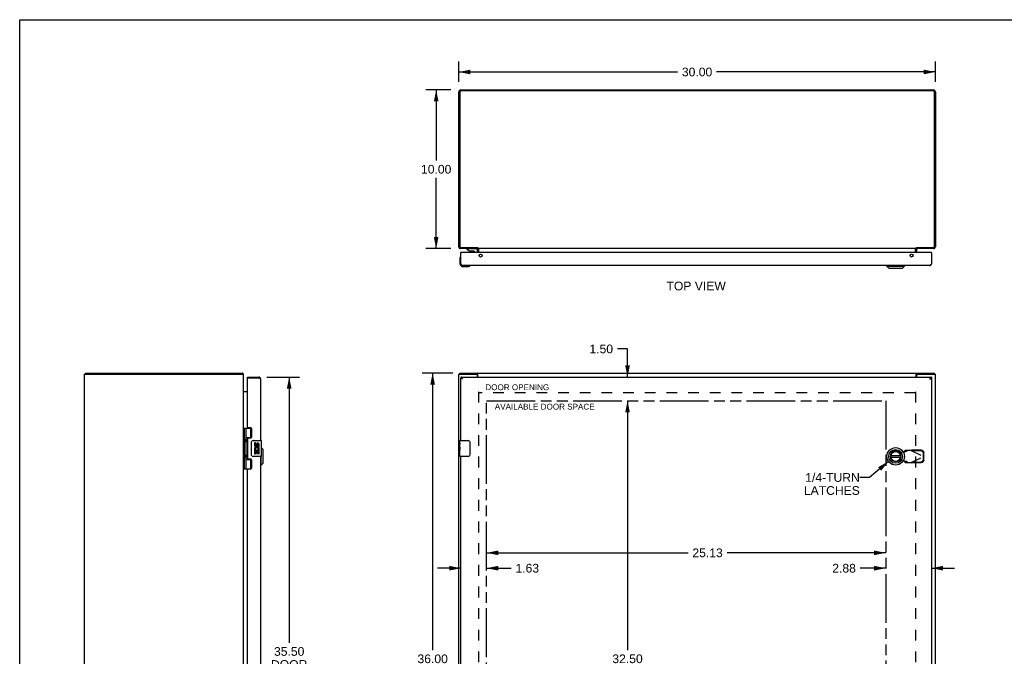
# Model space of a CAD drawing. Header units: inches. Extents: x 0 to 124, y 0 to 80.
# Tile 3 of 5: x 0 to 62, y 40 to 80. Entities that reach past the tile are written whole.
import ezdxf

# ---------------------------------------------------------------- set-up
doc = ezdxf.new("R2010")
doc.units = ezdxf.units.IN
doc.header["$LTSCALE"] = 6.817708
doc.header["$MEASUREMENT"] = 0
doc.linetypes.add('HIDDEN', pattern=[0.2, 0.1, -0.1])
doc.linetypes.add('PHANTOM', pattern=[0.8, 0.45, -0.05, 0.1, -0.05, 0.1, -0.05])
doc.layers.get('0').update_dxf_attribs({"linetype": 'CONTINUOUS'})
for name, color, linetype in [('02___PRT_ALL_AXES', 7, 'CONTINUOUS'), ('1-4_TURN_RH_OVER_24', 7, 'CONTINUOUS'), ('AVAILABLE_DOOR_SPACE', 7, 'CONTINUOUS'), ('DEFAULT_2', 8, 'HIDDEN'), ('DIMENSIONS', 7, 'CONTINUOUS')]:
    doc.layers.add(name, color=color, linetype=linetype)
doc.styles.get("Standard").update_dxf_attribs({"font": 'arial.ttf'})
doc.dimstyles.new('DIMSTYLE_1', dxfattribs={"dimtxt": 0.546875, "dimasz": 0.729167, "dimexe": 0.09, "dimexo": 0.07, "dimgap": 0.0375, "dimtad": 0, "dimtih": 1, "dimtoh": 1, "dimzin": 4, "dimdsep": 46, "dimtxsty": 'Standard', "dimblk": '_FILLED', "dimblk1": '_FILLED', "dimblk2": '_FILLED', "dimcen": 0.09, "dimazin": 1, "dimtfac": 1, "dimtdec": 3, "dimtofl": 0, "dimtmove": 0, "dimatfit": 3, "dimldrblk": '_FILLED', "dimfxl": 0, "dimtolj": 1, "dimtzin": 4, "dimarcsym": 0})
doc.dimstyles.get("Standard").update_dxf_attribs({"dimtxt": 0.619792, "dimasz": 0.729167, "dimexe": 0.09, "dimexo": 0.07, "dimgap": 0.09, "dimtad": 0, "dimtih": 1, "dimtoh": 1, "dimdec": 3, "dimzin": 4, "dimdsep": 46, "dimtxsty": 'Standard', "dimblk": '_FILLED', "dimblk1": '_FILLED', "dimblk2": '_FILLED', "dimcen": 0.09, "dimadec": 3, "dimazin": 1, "dimtp": 0.001, "dimtm": 0.001, "dimtfac": 1, "dimtdec": 3, "dimtofl": 0, "dimtmove": 0, "dimatfit": 3, "dimldrblk": '_FILLED', "dimfxl": 0, "dimtolj": 1, "dimtzin": 4, "dimarcsym": 0})

# ---------------------------------------------------------------- blocks, each defined once
blk = doc.blocks.new('_FILLED')
at = {"color": 0, "linetype": 'ByBlock'}
blk.add_solid([(0, 0), (-1, 0.2), (-1, -0.2)], dxfattribs=at)
blk = doc.blocks.new('*D1')
at = {"layer": 'DIMENSIONS', "color": 2, "linetype": 'Continuous'}
for p, q in [((27.64, 76.298), (27.64, 77.569)), ((57.64, 76.298), (57.64, 77.569)), ((27.64, 76.913), (41.411, 76.913)), ((57.64, 76.913), (43.869, 76.913))]:
    blk.add_line(p, q, dxfattribs=at)
at = {"layer": 'DIMENSIONS', "color": 2, "linetype": 'Continuous', "xscale": 0.7291666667, "yscale": 0.7291666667, "zscale": 0.7291666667, "rotation": 180}
blk.add_blockref('_FILLED', (27.64, 76.913), dxfattribs=at)
at = {"layer": 'DIMENSIONS', "color": 2, "linetype": 'Continuous', "xscale": 0.7291666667, "yscale": 0.7291666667, "zscale": 0.7291666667}
blk.add_blockref('_FILLED', (57.64, 76.913), dxfattribs=at)
at = {"layer": 'DIMENSIONS', "color": 2, "linetype": 'Continuous', "insert": (42.64, 77.187), "char_height": 0.5469, "width": 1.91101, "attachment_point": 2, "line_spacing_factor": 0.9}
blk.add_mtext('30.00', dxfattribs=at)
blk = doc.blocks.new('*D2')
at = {"layer": 'DIMENSIONS', "color": 2, "linetype": 'Continuous'}
for p, q in [((27.272, 57.948), (25.339, 57.948)), ((25.995, 57.948), (25.995, 40.495)), ((25.995, 21.948), (25.995, 39.401)), ((27.272, 21.948), (25.339, 21.948))]:
    blk.add_line(p, q, dxfattribs=at)
at = {"layer": 'DIMENSIONS', "color": 2, "linetype": 'Continuous', "xscale": 0.7291666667, "yscale": 0.7291666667, "zscale": 0.7291666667}
for p, rotation in [((25.995, 57.948), 90), ((25.995, 21.948), 270)]:
    blk.add_blockref('_FILLED', p, dxfattribs=dict(at, rotation=rotation))
at = {"layer": 'DIMENSIONS', "color": 2, "linetype": 'Continuous', "insert": (25.995, 40.222), "char_height": 0.5469, "width": 1.91101, "attachment_point": 2, "line_spacing_factor": 0.9}
blk.add_mtext('36.00', dxfattribs=at)
blk = doc.blocks.new('*D3')
at = {"layer": 'DIMENSIONS', "color": 2, "linetype": 'Continuous'}
for p, q in [((27.129, 75.788), (25.561, 75.788)), ((26.217, 75.788), (26.217, 71.334)), ((26.217, 65.788), (26.217, 70.241)), ((27.129, 65.788), (25.561, 65.788))]:
    blk.add_line(p, q, dxfattribs=at)
at = {"layer": 'DIMENSIONS', "color": 2, "linetype": 'Continuous', "xscale": 0.7291666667, "yscale": 0.7291666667, "zscale": 0.7291666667}
for p, rotation in [((26.217, 75.788), 90), ((26.217, 65.788), 270)]:
    blk.add_blockref('_FILLED', p, dxfattribs=dict(at, rotation=rotation))
at = {"layer": 'DIMENSIONS', "color": 2, "linetype": 'Continuous', "insert": (26.217, 71.061), "char_height": 0.5469, "width": 1.91101, "attachment_point": 2, "line_spacing_factor": 0.9}
blk.add_mtext('10.00', dxfattribs=at)
blk = doc.blocks.new('*D4')
at = {"layer": 'DIMENSIONS', "color": 2, "linetype": 'Continuous'}
for p, q in [((15.554, 57.698), (17.62, 57.698)), ((16.964, 57.698), (16.964, 40.958)), ((16.964, 22.198), (16.964, 39.044)), ((15.554, 22.198), (17.62, 22.198))]:
    blk.add_line(p, q, dxfattribs=at)
at = {"layer": 'DIMENSIONS', "color": 2, "linetype": 'Continuous', "xscale": 0.7291666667, "yscale": 0.7291666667, "zscale": 0.7291666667}
for p, rotation in [((16.964, 57.698), 90), ((16.964, 22.198), 270)]:
    blk.add_blockref('_FILLED', p, dxfattribs=dict(at, rotation=rotation))
at = {"layer": 'DIMENSIONS', "color": 2, "linetype": 'Continuous', "insert": (16.964, 40.684), "char_height": 0.5469, "width": 2.28915, "attachment_point": 2, "line_spacing_factor": 0.9}
blk.add_mtext('35.50\\PDOOR', dxfattribs=at)
blk = doc.blocks.new('*D7')
at = {"layer": 'DIMENSIONS', "color": 2, "linetype": 'Continuous'}
for p, q in [((38.262, 59.469), (37.624, 59.469)), ((38.262, 57.698), (38.262, 59.469)), ((38.262, 56.198), (38.262, 54.74))]:
    blk.add_line(p, q, dxfattribs=at)
at = {"layer": 'DIMENSIONS', "color": 2, "linetype": 'Continuous', "xscale": 0.7291666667, "yscale": 0.7291666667, "zscale": 0.7291666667}
for p, rotation in [((38.262, 57.698), 270), ((38.262, 56.198), 90)]:
    blk.add_blockref('_FILLED', p, dxfattribs=dict(at, rotation=rotation))
at = {"layer": 'DIMENSIONS', "color": 2, "linetype": 'Continuous', "insert": (37.351, 59.742), "char_height": 0.5469, "width": 1.48612, "attachment_point": 3, "line_spacing_factor": 0.9}
blk.add_mtext('1.50', dxfattribs=at)
blk = doc.blocks.new('*D8')
at = {"layer": 'DIMENSIONS', "color": 2, "linetype": 'Continuous'}
for p, q in [((38.262, 56.198), (38.262, 40.495)), ((38.262, 23.698), (38.262, 39.401))]:
    blk.add_line(p, q, dxfattribs=at)
at = {"layer": 'DIMENSIONS', "color": 2, "linetype": 'Continuous', "xscale": 0.7291666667, "yscale": 0.7291666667, "zscale": 0.7291666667}
for p, rotation in [((38.262, 56.198), 90), ((38.262, 23.698), 270)]:
    blk.add_blockref('_FILLED', p, dxfattribs=dict(at, rotation=rotation))
at = {"layer": 'DIMENSIONS', "color": 2, "linetype": 'Continuous', "insert": (38.262, 40.222), "char_height": 0.5469, "width": 1.91101, "attachment_point": 2, "line_spacing_factor": 0.9}
blk.add_mtext('32.50', dxfattribs=at)
blk = doc.blocks.new('*D10')
at = {"layer": 'DIMENSIONS', "color": 2, "linetype": 'Continuous'}
for p, q in [((27.765, 45.655), (26.306, 45.655)), ((29.39, 45.655), (30.934, 45.655))]:
    blk.add_line(p, q, dxfattribs=at)
at = {"layer": 'DIMENSIONS', "color": 2, "linetype": 'Continuous', "xscale": 0.7291666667, "yscale": 0.7291666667, "zscale": 0.7291666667}
blk.add_blockref('_FILLED', (27.765, 45.655), dxfattribs=at)
at = {"layer": 'DIMENSIONS', "color": 2, "linetype": 'Continuous', "xscale": 0.7291666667, "yscale": 0.7291666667, "zscale": 0.7291666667, "rotation": 180}
blk.add_blockref('_FILLED', (29.39, 45.655), dxfattribs=at)
at = {"layer": 'DIMENSIONS', "color": 2, "linetype": 'Continuous', "insert": (31.207, 45.928), "char_height": 0.5469, "width": 1.48612, "attachment_point": 1, "line_spacing_factor": 0.9}
blk.add_mtext('1.63', dxfattribs=at)
blk = doc.blocks.new('*D11')
at = {"layer": 'DIMENSIONS', "color": 2, "linetype": 'Continuous'}
for p, q in [((29.39, 46.624), (42.071, 46.624)), ((54.515, 46.624), (44.529, 46.624))]:
    blk.add_line(p, q, dxfattribs=at)
at = {"layer": 'DIMENSIONS', "color": 2, "linetype": 'Continuous', "xscale": 0.7291666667, "yscale": 0.7291666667, "zscale": 0.7291666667, "rotation": 180}
blk.add_blockref('_FILLED', (29.39, 46.624), dxfattribs=at)
at = {"layer": 'DIMENSIONS', "color": 2, "linetype": 'Continuous', "xscale": 0.7291666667, "yscale": 0.7291666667, "zscale": 0.7291666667}
blk.add_blockref('_FILLED', (54.515, 46.624), dxfattribs=at)
at = {"layer": 'DIMENSIONS', "color": 2, "linetype": 'Continuous', "insert": (43.3, 46.897), "char_height": 0.5469, "width": 1.91101, "attachment_point": 2, "line_spacing_factor": 0.9}
blk.add_mtext('25.13', dxfattribs=at)
blk = doc.blocks.new('*D12')
at = {"layer": 'DIMENSIONS', "color": 2, "linetype": 'Continuous'}
for p, q in [((54.515, 45.655), (52.909, 45.655)), ((57.39, 45.655), (58.848, 45.655))]:
    blk.add_line(p, q, dxfattribs=at)
at = {"layer": 'DIMENSIONS', "color": 2, "linetype": 'Continuous', "xscale": 0.7291666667, "yscale": 0.7291666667, "zscale": 0.7291666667}
blk.add_blockref('_FILLED', (54.515, 45.655), dxfattribs=at)
at = {"layer": 'DIMENSIONS', "color": 2, "linetype": 'Continuous', "xscale": 0.7291666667, "yscale": 0.7291666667, "zscale": 0.7291666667, "rotation": 180}
blk.add_blockref('_FILLED', (57.39, 45.655), dxfattribs=at)
at = {"layer": 'DIMENSIONS', "color": 2, "linetype": 'Continuous', "insert": (52.636, 45.928), "char_height": 0.5469, "width": 1.48612, "attachment_point": 3, "line_spacing_factor": 0.9}
blk.add_mtext('2.88', dxfattribs=at)

msp = doc.modelspace()

# ---------------------------------------------------------------- linework, layer by layer
at = {"color": 7, "linetype": 'Continuous'}
for p, q in [((0, 0), (0, 80.208)), ((0, 80.208), (123.958, 80.208)), ((28.139, 65.783), (28.139, 65.744)), ((28.729, 65.783), (28.139, 65.783)), ((28.139, 65.744), (28.315, 65.645)), ((28.344, 65.788), (28.343, 65.783)), ((28.602, 65.788), (28.603, 65.783)), ((28.808, 65.54), (28.808, 65.704)), ((28.815, 65.851), (28.815, 65.788)), ((28.832, 65.836), (28.815, 65.81)), ((28.89, 65.54), (28.89, 65.746)), ((56.39, 65.54), (56.39, 65.746)), ((56.448, 65.836), (56.465, 65.81)), ((56.465, 65.851), (56.465, 65.788)), ((27.705, 65.144), (27.705, 64.855)), ((27.751, 65.279), (27.751, 65.279)), ((27.78, 65.54), (27.765, 65.54)), ((28.315, 65.645), (28.592, 65.645)), ((28.403, 65.629), (28.543, 65.629)), ((28.623, 65.614), (28.623, 65.54)), ((57.375, 65.54), (57.39, 65.54)), ((27.905, 64.655), (28.194, 64.655)), ((28.323, 64.7), (28.327, 64.7)), ((28.327, 64.7), (28.328, 64.701)), ((54.589, 64.675), (54.589, 64.715)), ((54.589, 64.675), (55.691, 64.675)), ((54.707, 64.557), (54.589, 64.675)), ((54.707, 64.557), (55.573, 64.557)), ((55.573, 64.557), (55.691, 64.675)), ((55.691, 64.675), (55.691, 64.715)), ((4.151, 57.873), (4.151, 57.948)), ((14.025, 57.873), (14.025, 57.948)), ((14.05, 57.918), (14.025, 57.89)), ((14.336, 57.623), (14.336, 57.698)), ((15.044, 57.698), (15.044, 57.623)), ((27.703, 57.873), (27.703, 57.948)), ((27.765, 57.698), (27.765, 57.623)), ((28.755, 57.873), (28.817, 57.873)), ((28.817, 57.873), (28.817, 57.948)), ((56.463, 57.873), (56.463, 57.948)), ((56.463, 57.873), (56.525, 57.873)), ((57.39, 57.698), (57.39, 57.623)), ((57.577, 57.873), (57.577, 57.948)), ((14.351, 57.623), (14.336, 57.623)), ((14.093, 54.478), (14.093, 51.919)), ((14.093, 54.478), (14.577, 54.478)), ((14.132, 54.478), (14.132, 51.919)), ((14.231, 54.478), (14.231, 53.791)), ((14.551, 53.887), (14.551, 54.478)), ((14.088, 53.82), (14.093, 53.82)), ((14.088, 53.561), (14.093, 53.56)), ((14.231, 53.887), (14.578, 53.887)), ((14.231, 53.59), (14.231, 52.807)), ((14.247, 53.761), (14.247, 53.761)), ((14.247, 53.761), (14.247, 53.62)), ((14.247, 53.62), (14.247, 53.62)), ((14.247, 53.62), (14.247, 53.619)), ((14.519, 53.878), (14.571, 53.878)), ((14.596, 52.798), (14.596, 53.598)), ((14.696, 53.698), (15.206, 53.698)), ((15.221, 52.713), (15.221, 53.683)), ((27.72, 53.698), (28.23, 53.698)), ((28.33, 53.598), (28.33, 52.798)), ((14.088, 52.836), (14.093, 52.836)), ((14.247, 52.777), (14.247, 52.777)), ((14.247, 52.777), (14.247, 52.636)), ((15.206, 52.698), (14.696, 52.698)), ((15.2, 52.147), (15.2, 52.698)), ((15.318, 53.131), (15.221, 53.229)), ((15.318, 52.265), (15.318, 53.131)), ((27.705, 53.083), (27.705, 53.116)), ((27.705, 52.713), (27.705, 52.853)), ((28.23, 52.698), (27.72, 52.698)), ((55.452, 52.738), (54.827, 52.738)), ((14.088, 52.577), (14.093, 52.576)), ((14.231, 52.606), (14.231, 51.919)), ((14.231, 52.509), (14.578, 52.509)), ((14.247, 52.636), (14.247, 52.636)), ((14.247, 52.636), (14.247, 52.635)), ((14.571, 52.518), (14.519, 52.518)), ((14.551, 51.919), (14.551, 52.509)), ((15.2, 52.147), (15.161, 52.147)), ((15.318, 52.265), (15.2, 52.147)), ((54.827, 52.659), (55.452, 52.659)), ((14.093, 51.919), (14.577, 51.919))]:
    msp.add_line(p, q, dxfattribs=at)
at = {"color": 3, "linetype": 'Continuous'}
for p, q in [((27.64, 65.905), (27.64, 75.652)), ((27.703, 75.645), (27.703, 65.931)), ((27.776, 75.788), (57.504, 75.788)), ((57.497, 75.725), (27.783, 75.725)), ((57.577, 65.931), (57.577, 75.645)), ((57.64, 75.652), (57.64, 65.905)), ((28.815, 65.788), (27.757, 65.788)), ((27.783, 65.851), (28.817, 65.851)), ((28.815, 65.54), (28.815, 65.746)), ((28.819, 65.849), (28.817, 65.851)), ((28.821, 65.846), (28.819, 65.849)), ((28.824, 65.844), (28.821, 65.846)), ((28.842, 65.788), (28.842, 65.825)), ((56.438, 65.788), (28.842, 65.788)), ((28.892, 65.54), (28.892, 65.781)), ((56.388, 65.54), (56.388, 65.781)), ((56.438, 65.788), (56.438, 65.825)), ((56.448, 65.836), (56.451, 65.839)), ((56.451, 65.839), (56.456, 65.844)), ((56.456, 65.844), (56.458, 65.846)), ((56.458, 65.846), (56.461, 65.849)), ((56.461, 65.849), (56.463, 65.851)), ((56.463, 65.851), (57.497, 65.851)), ((57.523, 65.788), (56.465, 65.788)), ((56.465, 65.54), (56.465, 65.746)), ((27.765, 64.832), (27.765, 65.54)), ((57.375, 65.54), (27.78, 65.54)), ((57.39, 65.54), (57.39, 64.832)), ((27.771, 64.822), (27.765, 64.832)), ((27.775, 64.815), (27.771, 64.822)), ((27.779, 64.809), (27.775, 64.815)), ((27.783, 64.802), (27.779, 64.809)), ((57.273, 64.715), (27.882, 64.715)), ((57.379, 64.815), (57.375, 64.809)), ((57.383, 64.822), (57.379, 64.815)), ((57.39, 64.832), (57.383, 64.822)), ((4.088, 22.023), (4.088, 57.873)), ((4.088, 57.873), (14.088, 57.873)), ((4.151, 57.948), (14.025, 57.948)), ((14.088, 22.023), (14.088, 57.873)), ((14.336, 57.698), (15.044, 57.698)), ((27.64, 22.023), (27.64, 57.873)), ((27.64, 57.873), (28.755, 57.873)), ((27.703, 57.948), (57.577, 57.948)), ((27.765, 57.698), (57.39, 57.698)), ((28.815, 57.698), (28.815, 57.813)), ((28.826, 57.948), (28.826, 57.948)), ((28.842, 57.698), (28.842, 57.918)), ((56.438, 57.698), (56.438, 57.918)), ((56.454, 57.948), (56.453, 57.948)), ((56.465, 57.698), (56.465, 57.813)), ((56.525, 57.873), (57.64, 57.873)), ((57.64, 22.023), (57.64, 57.873)), ((14.336, 54.54), (14.336, 57.608)), ((15.044, 57.623), (14.351, 57.623)), ((15.068, 57.618), (15.044, 57.623)), ((15.077, 57.616), (15.068, 57.618)), ((15.086, 57.614), (15.077, 57.616)), ((15.091, 57.612), (15.086, 57.614)), ((15.097, 57.611), (15.091, 57.612)), ((15.102, 57.609), (15.097, 57.611)), ((15.161, 57.581), (15.161, 53.698)), ((27.765, 53.698), (27.765, 57.623)), ((27.829, 57.594), (27.823, 57.595)), ((27.834, 57.593), (27.829, 57.594)), ((27.84, 57.591), (27.834, 57.593)), ((27.846, 57.59), (27.84, 57.591)), ((27.851, 57.588), (27.846, 57.59)), ((27.857, 57.587), (27.851, 57.588)), ((27.866, 57.585), (27.857, 57.587)), ((27.867, 57.604), (27.863, 57.611)), ((27.882, 57.581), (27.866, 57.585)), ((27.871, 57.598), (27.867, 57.604)), ((27.878, 57.588), (27.871, 57.598)), ((27.882, 57.581), (27.878, 57.588)), ((57.281, 57.594), (57.273, 57.581)), ((57.273, 57.581), (57.291, 57.586)), ((57.285, 57.601), (57.281, 57.594)), ((57.291, 57.586), (57.303, 57.588)), ((57.303, 57.588), (57.312, 57.59)), ((57.312, 57.59), (57.317, 57.592)), ((57.317, 57.592), (57.323, 57.593)), ((57.323, 57.593), (57.329, 57.595)), ((57.329, 57.595), (57.334, 57.596)), ((57.334, 57.596), (57.339, 57.597)), ((57.39, 57.623), (57.39, 22.273)), ((14.336, 56.773), (14.094, 56.773)), ((14.367, 54.509), (14.524, 54.509)), ((14.586, 54.447), (14.586, 53.918)), ((14.336, 53.825), (14.336, 52.572)), ((14.524, 53.856), (14.367, 53.856)), ((15.161, 52.698), (15.161, 27.198)), ((27.765, 27.198), (27.765, 52.698)), ((14.367, 52.541), (14.524, 52.541)), ((14.586, 52.479), (14.586, 51.95)), ((14.336, 28.04), (14.336, 51.857)), ((14.524, 51.888), (14.367, 51.888))]:
    msp.add_line(p, q, dxfattribs=at)
for points in [[(28.796, 65.781), (28.796, 65.781), (28.797, 65.78), (28.798, 65.78), (28.799, 65.78), (28.8, 65.781), (28.801, 65.781), (28.802, 65.782), (28.803, 65.783), (28.806, 65.784)], [(28.806, 65.784), (28.808, 65.785), (28.809, 65.786), (28.811, 65.787), (28.812, 65.787), (28.813, 65.787), (28.815, 65.788)], [(28.842, 65.825), (28.84, 65.827), (28.839, 65.828), (28.838, 65.83), (28.836, 65.831), (28.835, 65.833), (28.834, 65.834), (28.833, 65.835), (28.831, 65.836), (28.83, 65.838), (28.824, 65.844)], [(28.874, 65.786), (28.873, 65.787), (28.871, 65.787), (28.87, 65.788), (28.869, 65.788)], [(28.885, 65.781), (28.883, 65.781), (28.882, 65.782), (28.881, 65.783), (28.879, 65.783), (28.878, 65.784), (28.877, 65.785), (28.875, 65.786), (28.874, 65.786)], [(28.892, 65.781), (28.891, 65.781), (28.89, 65.78), (28.889, 65.78), (28.887, 65.78), (28.886, 65.781), (28.885, 65.781)], [(56.388, 65.781), (56.389, 65.781), (56.39, 65.78), (56.391, 65.78), (56.392, 65.78), (56.393, 65.781), (56.395, 65.781)], [(56.395, 65.781), (56.396, 65.781), (56.397, 65.782), (56.399, 65.783), (56.4, 65.783), (56.401, 65.784), (56.403, 65.785), (56.404, 65.786), (56.406, 65.786)], [(56.406, 65.786), (56.407, 65.787), (56.408, 65.787), (56.409, 65.788), (56.411, 65.788)], [(56.438, 65.825), (56.439, 65.827), (56.44, 65.828), (56.442, 65.83), (56.443, 65.831), (56.444, 65.833), (56.446, 65.834), (56.447, 65.835), (56.448, 65.836)], [(56.476, 65.783), (56.473, 65.784), (56.472, 65.785), (56.47, 65.786), (56.469, 65.787), (56.467, 65.787), (56.466, 65.787), (56.465, 65.788)], [(56.484, 65.781), (56.483, 65.781), (56.483, 65.78), (56.482, 65.78), (56.481, 65.78), (56.48, 65.781), (56.479, 65.781), (56.477, 65.782), (56.476, 65.783)], [(27.882, 64.715), (27.88, 64.715), (27.878, 64.715), (27.875, 64.715), (27.873, 64.715), (27.871, 64.716), (27.869, 64.716), (27.867, 64.717), (27.865, 64.718), (27.863, 64.718), (27.861, 64.719), (27.859, 64.72), (27.857, 64.721), (27.855, 64.722), (27.852, 64.723), (27.85, 64.725), (27.848, 64.726), (27.846, 64.728), (27.844, 64.729), (27.842, 64.731), (27.84, 64.733), (27.838, 64.734), (27.836, 64.736), (27.834, 64.738), (27.832, 64.74), (27.829, 64.742), (27.827, 64.744), (27.825, 64.747), (27.823, 64.749), (27.821, 64.751), (27.819, 64.754), (27.817, 64.756), (27.815, 64.759), (27.813, 64.761), (27.811, 64.764), (27.809, 64.767), (27.806, 64.769), (27.804, 64.772), (27.802, 64.775), (27.8, 64.778), (27.798, 64.781), (27.796, 64.784), (27.794, 64.787), (27.792, 64.79), (27.79, 64.793), (27.788, 64.796), (27.786, 64.799), (27.783, 64.802)], [(57.375, 64.809), (57.371, 64.802), (57.369, 64.799), (57.367, 64.796), (57.365, 64.793), (57.363, 64.79), (57.36, 64.787), (57.358, 64.784), (57.356, 64.781), (57.354, 64.778), (57.352, 64.775), (57.35, 64.772), (57.348, 64.769), (57.346, 64.767), (57.344, 64.764), (57.342, 64.761), (57.34, 64.759), (57.337, 64.756), (57.335, 64.754), (57.333, 64.751), (57.331, 64.749), (57.329, 64.747), (57.327, 64.744), (57.325, 64.742), (57.323, 64.74), (57.321, 64.738), (57.319, 64.736), (57.317, 64.734), (57.314, 64.733), (57.312, 64.731), (57.31, 64.729), (57.308, 64.728), (57.306, 64.726), (57.304, 64.725), (57.302, 64.723), (57.3, 64.722), (57.298, 64.721), (57.296, 64.72), (57.294, 64.719), (57.291, 64.718), (57.289, 64.718), (57.287, 64.717), (57.285, 64.716), (57.283, 64.716), (57.281, 64.715), (57.279, 64.715), (57.277, 64.715), (57.275, 64.715), (57.273, 64.715)], [(14.041, 57.93), (14.039, 57.934), (14.038, 57.936), (14.036, 57.938), (14.035, 57.94), (14.034, 57.942), (14.033, 57.944), (14.031, 57.945), (14.03, 57.946), (14.029, 57.947), (14.028, 57.948), (14.027, 57.948), (14.026, 57.948), (14.025, 57.948)], [(14.05, 57.918), (14.048, 57.919), (14.047, 57.921), (14.045, 57.923), (14.044, 57.925), (14.043, 57.927), (14.041, 57.93)], [(27.863, 57.611), (27.861, 57.614), (27.859, 57.617), (27.857, 57.62), (27.855, 57.623), (27.852, 57.626), (27.85, 57.629), (27.848, 57.632), (27.846, 57.635), (27.844, 57.638), (27.842, 57.641), (27.84, 57.644), (27.838, 57.646), (27.836, 57.649), (27.834, 57.652), (27.832, 57.654), (27.829, 57.657), (27.827, 57.659), (27.825, 57.662), (27.823, 57.664), (27.821, 57.666), (27.819, 57.669), (27.817, 57.671), (27.815, 57.673), (27.813, 57.675), (27.811, 57.677), (27.809, 57.679), (27.806, 57.68), (27.804, 57.682), (27.802, 57.684), (27.8, 57.685), (27.798, 57.687), (27.796, 57.688), (27.794, 57.689), (27.792, 57.691), (27.79, 57.692), (27.788, 57.693), (27.786, 57.694), (27.783, 57.695), (27.781, 57.695), (27.779, 57.696), (27.777, 57.697), (27.775, 57.697), (27.773, 57.698), (27.771, 57.698), (27.769, 57.698), (27.767, 57.698), (27.765, 57.698)], [(28.842, 57.918), (28.84, 57.919), (28.839, 57.921), (28.838, 57.923), (28.836, 57.925), (28.835, 57.927), (28.834, 57.93), (28.833, 57.932), (28.831, 57.934), (28.83, 57.936), (28.829, 57.938), (28.828, 57.94), (28.826, 57.942), (28.825, 57.944), (28.824, 57.945), (28.822, 57.946), (28.821, 57.947), (28.82, 57.948), (28.819, 57.948), (28.817, 57.948), (28.817, 57.948)], [(56.438, 57.918), (56.439, 57.919), (56.44, 57.921), (56.442, 57.923), (56.443, 57.925), (56.444, 57.927), (56.446, 57.93), (56.447, 57.932), (56.448, 57.934), (56.449, 57.936), (56.451, 57.938), (56.452, 57.94), (56.453, 57.942), (56.454, 57.944), (56.456, 57.945), (56.457, 57.946), (56.458, 57.947), (56.46, 57.948), (56.461, 57.948), (56.462, 57.948), (56.463, 57.948)], [(57.39, 57.698), (57.388, 57.698), (57.386, 57.698), (57.383, 57.698), (57.381, 57.698), (57.379, 57.697), (57.377, 57.697), (57.375, 57.696), (57.373, 57.695), (57.371, 57.695), (57.369, 57.694), (57.367, 57.693), (57.365, 57.692), (57.363, 57.691), (57.36, 57.689), (57.358, 57.688), (57.356, 57.687), (57.354, 57.685), (57.352, 57.684), (57.35, 57.682), (57.348, 57.68), (57.346, 57.679), (57.344, 57.677), (57.342, 57.675), (57.34, 57.673), (57.337, 57.671), (57.335, 57.669), (57.333, 57.666), (57.331, 57.664), (57.329, 57.662), (57.327, 57.659), (57.325, 57.657), (57.323, 57.654), (57.321, 57.652), (57.319, 57.649), (57.317, 57.646), (57.314, 57.644), (57.312, 57.641), (57.31, 57.638), (57.308, 57.635), (57.306, 57.632), (57.304, 57.629), (57.302, 57.626), (57.3, 57.623), (57.298, 57.62), (57.296, 57.617), (57.294, 57.614), (57.291, 57.611), (57.289, 57.607), (57.285, 57.601)], [(15.161, 57.581), (15.161, 57.582), (15.16, 57.583), (15.16, 57.583), (15.16, 57.584), (15.16, 57.585), (15.159, 57.586), (15.159, 57.586), (15.158, 57.587), (15.157, 57.588), (15.157, 57.588), (15.156, 57.589), (15.155, 57.59), (15.154, 57.59), (15.153, 57.591), (15.152, 57.592), (15.15, 57.593), (15.149, 57.593), (15.148, 57.594), (15.146, 57.595), (15.145, 57.595), (15.143, 57.596), (15.142, 57.597), (15.14, 57.597), (15.138, 57.598), (15.136, 57.599), (15.135, 57.6), (15.133, 57.6), (15.131, 57.601), (15.128, 57.602), (15.126, 57.602), (15.124, 57.603), (15.122, 57.604), (15.12, 57.604), (15.117, 57.605), (15.115, 57.606), (15.112, 57.607), (15.11, 57.607), (15.107, 57.608), (15.102, 57.609)], [(27.823, 57.595), (27.818, 57.597), (27.815, 57.597), (27.813, 57.598), (27.81, 57.599), (27.808, 57.6), (27.806, 57.6), (27.803, 57.601), (27.801, 57.602), (27.799, 57.602), (27.797, 57.603), (27.795, 57.604), (27.793, 57.604), (27.791, 57.605), (27.789, 57.606), (27.787, 57.607), (27.785, 57.607), (27.784, 57.608), (27.782, 57.609), (27.78, 57.609), (27.779, 57.61), (27.777, 57.611), (27.776, 57.611), (27.775, 57.612), (27.774, 57.613), (27.772, 57.614), (27.771, 57.614), (27.77, 57.615), (27.77, 57.616), (27.769, 57.616), (27.768, 57.617), (27.767, 57.618), (27.767, 57.618), (27.766, 57.619), (27.766, 57.62), (27.765, 57.621), (27.765, 57.621), (27.765, 57.622), (27.765, 57.623), (27.765, 57.623)], [(57.339, 57.597), (57.341, 57.598), (57.344, 57.599), (57.346, 57.6), (57.349, 57.6), (57.351, 57.601), (57.353, 57.602), (57.355, 57.602), (57.358, 57.603), (57.36, 57.604), (57.362, 57.604), (57.364, 57.605), (57.366, 57.606), (57.367, 57.607), (57.369, 57.607), (57.371, 57.608), (57.372, 57.609), (57.374, 57.609), (57.376, 57.61), (57.377, 57.611), (57.378, 57.611), (57.38, 57.612), (57.381, 57.613), (57.382, 57.614), (57.383, 57.614), (57.384, 57.615), (57.385, 57.616), (57.386, 57.616), (57.386, 57.617), (57.387, 57.618), (57.388, 57.618), (57.388, 57.619), (57.389, 57.62), (57.389, 57.621), (57.389, 57.621), (57.39, 57.622), (57.39, 57.623), (57.39, 57.623)], [(14.088, 56.792), (14.088, 56.793), (14.088, 56.795), (14.088, 56.796)], [(14.094, 56.773), (14.095, 56.774), (14.095, 56.776), (14.095, 56.777), (14.095, 56.778), (14.094, 56.78), (14.094, 56.782), (14.093, 56.783), (14.092, 56.784), (14.092, 56.786), (14.091, 56.787), (14.09, 56.789), (14.089, 56.79), (14.088, 56.792)], [(14.094, 56.792), (14.095, 56.792), (14.095, 56.791), (14.095, 56.791), (14.095, 56.79), (14.095, 56.789), (14.094, 56.788), (14.094, 56.787), (14.093, 56.786), (14.092, 56.785), (14.092, 56.785)]]:
    msp.add_lwpolyline(points, dxfattribs=at)
at = {"color": 7, "linetype": 'Continuous'}
for points in [[(27.751, 65.279), (27.751, 65.278), (27.751, 65.276), (27.75, 65.273)], [(28.328, 64.701), (28.329, 64.701), (28.33, 64.701)], [(28.828, 57.867), (28.826, 57.869), (28.824, 57.87), (28.823, 57.871), (28.822, 57.871), (28.821, 57.872), (28.82, 57.873), (28.819, 57.873), (28.818, 57.873), (28.817, 57.873)], [(28.842, 57.862), (28.841, 57.862), (28.84, 57.862), (28.839, 57.862), (28.838, 57.862), (28.836, 57.862), (28.835, 57.862), (28.834, 57.863), (28.832, 57.863), (28.831, 57.864), (28.83, 57.865), (28.829, 57.866), (28.828, 57.867)], [(56.438, 57.862), (56.439, 57.862), (56.44, 57.862), (56.441, 57.862), (56.442, 57.862), (56.443, 57.862), (56.444, 57.862), (56.446, 57.863), (56.447, 57.863), (56.448, 57.864), (56.449, 57.865), (56.45, 57.866), (56.452, 57.867), (56.453, 57.868), (56.454, 57.869), (56.455, 57.87), (56.456, 57.871), (56.457, 57.871), (56.458, 57.872), (56.46, 57.873), (56.461, 57.873), (56.462, 57.873), (56.463, 57.873)], [(27.84, 57.604), (27.838, 57.605), (27.836, 57.606), (27.834, 57.607), (27.832, 57.608), (27.829, 57.608), (27.827, 57.609), (27.825, 57.61), (27.823, 57.611), (27.821, 57.612), (27.819, 57.613), (27.817, 57.613), (27.815, 57.614), (27.813, 57.615), (27.811, 57.616), (27.809, 57.616), (27.806, 57.617), (27.804, 57.618), (27.802, 57.618), (27.8, 57.619), (27.798, 57.619), (27.796, 57.62), (27.794, 57.62), (27.792, 57.621), (27.79, 57.621), (27.788, 57.621), (27.786, 57.622), (27.783, 57.622), (27.781, 57.622), (27.779, 57.623), (27.777, 57.623), (27.775, 57.623), (27.773, 57.623), (27.771, 57.623), (27.769, 57.623), (27.767, 57.623), (27.765, 57.623)], [(57.39, 57.623), (57.388, 57.623), (57.386, 57.623), (57.383, 57.623), (57.381, 57.623), (57.379, 57.623), (57.377, 57.623), (57.375, 57.623), (57.373, 57.622), (57.371, 57.622), (57.369, 57.622), (57.367, 57.621), (57.365, 57.621), (57.363, 57.621), (57.36, 57.62), (57.358, 57.62), (57.356, 57.619), (57.354, 57.619), (57.352, 57.618), (57.35, 57.618), (57.348, 57.617), (57.346, 57.616), (57.344, 57.616), (57.342, 57.615), (57.34, 57.614), (57.337, 57.613), (57.335, 57.613), (57.333, 57.612), (57.331, 57.611), (57.329, 57.61), (57.327, 57.609), (57.325, 57.608), (57.323, 57.608), (57.321, 57.607), (57.319, 57.606), (57.317, 57.605), (57.315, 57.604)], [(14.231, 53.834), (14.232, 53.826), (14.234, 53.816), (14.237, 53.806), (14.24, 53.795), (14.245, 53.783), (14.25, 53.771), (14.255, 53.76), (14.259, 53.748), (14.264, 53.736), (14.267, 53.725), (14.27, 53.713), (14.272, 53.702), (14.273, 53.69), (14.272, 53.679), (14.27, 53.667), (14.267, 53.656), (14.264, 53.644), (14.259, 53.633), (14.255, 53.621), (14.25, 53.609), (14.245, 53.598), (14.24, 53.586), (14.237, 53.575), (14.234, 53.564), (14.232, 53.555), (14.231, 53.546)], [(14.596, 53.598), (14.596, 53.605), (14.596, 53.611), (14.597, 53.617), (14.599, 53.623), (14.6, 53.629), (14.602, 53.635)], [(28.323, 53.635), (28.325, 53.629), (28.327, 53.623), (28.328, 53.617), (28.329, 53.611), (28.329, 53.605), (28.33, 53.598)], [(14.231, 52.85), (14.232, 52.842), (14.234, 52.832), (14.237, 52.822), (14.24, 52.811), (14.245, 52.799), (14.25, 52.787), (14.255, 52.776), (14.259, 52.764), (14.264, 52.752), (14.267, 52.741), (14.27, 52.729), (14.272, 52.718), (14.273, 52.706), (14.272, 52.695), (14.27, 52.683), (14.267, 52.672), (14.264, 52.66), (14.259, 52.649), (14.255, 52.637), (14.25, 52.625), (14.245, 52.614), (14.24, 52.602), (14.237, 52.591), (14.234, 52.58), (14.232, 52.571), (14.231, 52.562)], [(14.602, 52.762), (14.6, 52.768), (14.599, 52.774), (14.597, 52.78), (14.596, 52.786), (14.596, 52.792), (14.596, 52.798)], [(28.33, 52.798), (28.329, 52.792), (28.329, 52.786), (28.328, 52.78), (28.327, 52.774), (28.325, 52.768), (28.323, 52.762)]]:
    msp.add_lwpolyline(points, dxfattribs=at)
at = {"color": 3, "linetype": 'Continuous'}
for centre in [(29.015, 65.352), (56.14, 65.352)]:
    msp.add_circle(centre, 0.094, dxfattribs=at)
at = {"color": 7, "linetype": 'Continuous'}
for radius in [0.551, 0.433, 0.329, 0.317]:
    msp.add_circle((55.14, 52.698), radius, dxfattribs=at)
at = {"color": 3, "linetype": 'Continuous'}
for centre, radius, start, end in [((27.776, 75.652), 0.136, 90, 180), ((27.783, 75.645), 0.08, 90, 180), ((57.497, 75.645), 0.08, 0, 90), ((57.504, 75.652), 0.136, 0, 90), ((27.757, 65.905), 0.117, 180, 270), ((27.783, 65.931), 0.08, 180, 270), ((28.773, 65.746), 0.042, 0, 90), ((56.507, 65.746), 0.042, 90, 180), ((57.497, 65.931), 0.08, 270, 360), ((57.523, 65.905), 0.117, 270, 360), ((27.78, 65.525), 0.015, 90, 180), ((57.375, 65.525), 0.015, 0, 90), ((27.882, 64.832), 0.117, 180, 270), ((57.273, 64.832), 0.117, 270, 360), ((13.971, 57.831), 0.117, 21.04215, 47.44308), ((15.044, 57.581), 0.117, 0, 90), ((28.755, 57.813), 0.06, 0, 90), ((56.525, 57.813), 0.06, 90, 180), ((14.351, 57.608), 0.015, 90, 180), ((14.13, 56.815), 0.042, 180, 270), ((14.367, 54.54), 0.031, 180, 270), ((14.524, 54.447), 0.062, 0, 90), ((14.367, 53.825), 0.031, 90, 180), ((14.524, 53.918), 0.062, 270, 360), ((14.367, 52.572), 0.031, 180, 270), ((14.524, 52.479), 0.062, 0, 90), ((14.367, 51.857), 0.031, 90, 180), ((14.524, 51.95), 0.062, 270, 360)]:
    msp.add_arc(centre, radius, start, end, dxfattribs=at)
at = {"color": 7, "linetype": 'Continuous'}
for centre, radius, start, end in [((28.729, 65.704), 0.079, 0, 90), ((28.773, 65.746), 0.117, 0, 17.7828), ((56.507, 65.746), 0.117, 162.2172, 180), ((27.955, 65.144), 0.25, 149.11011, 180), ((27.753, 65.265), 0.015, 96.37959, 149.11011), ((27.75, 65.265), 0.015, 0, 83.62041), ((28.403, 65.719), 0.09, 235.35658, 270), ((28.543, 65.719), 0.09, 270, 304.13442), ((28.592, 65.614), 0.031, 0, 90), ((27.905, 64.855), 0.2, 180, 270), ((28.194, 64.905), 0.25, 270, 300.88989), ((28.315, 64.7), 0.015, 6.37959, 90), ((28.315, 64.703), 0.015, 300.88989, 353.62041), ((15.044, 57.581), 0.042, 64.15907, 90), ((14.157, 53.76), 0.09, 0.67198, 34.64342), ((14.157, 53.62), 0.09, 325.35658, 359.32802), ((14.696, 53.598), 0.1, 90, 158.79459), ((15.206, 53.683), 0.015, 0, 90), ((27.72, 53.683), 0.015, 90, 180), ((28.23, 53.598), 0.1, 21.19986, 90), ((14.157, 52.776), 0.09, 0.67198, 34.64342), ((14.696, 52.798), 0.1, 201.20502, 270), ((15.206, 52.713), 0.015, 270, 360), ((27.72, 52.713), 0.015, 180, 270), ((28.23, 52.798), 0.1, 270, 338.79459), ((55.14, 52.698), 0.315, 10.07866, 349.92134), ((14.157, 52.636), 0.09, 325.35658, 359.32802)]:
    msp.add_arc(centre, radius, start, end, dxfattribs=at)
for centre in [(14.32, 53.69), (14.32, 52.706)]:
    msp.add_ellipse(centre, major_axis=(0, 0.188), ratio=0.5625, start_param=1.007189, end_param=2.134404, dxfattribs=at)
at = {"layer": '02___PRT_ALL_AXES', "color": 7, "linetype": 'Continuous'}
for p, q in [((14.519, 53.878), (14.519, 53.856)), ((14.771, 53.544), (14.771, 53.408)), ((14.834, 53.544), (14.771, 53.544)), ((14.834, 53.408), (14.834, 53.544)), ((14.899, 53.47), (14.899, 53.401)), ((14.96, 53.408), (14.96, 53.45)), ((15.022, 53.314), (15.022, 53.45)), ((15.022, 53.314), (15.083, 53.314)), ((15.083, 53.314), (15.083, 53.47)), ((27.705, 53.539), (27.705, 53.683)), ((27.705, 53.283), (27.705, 53.536)), ((27.714, 53.481), (27.705, 53.481)), ((27.705, 53.314), (27.715, 53.314)), ((27.715, 53.314), (27.715, 53.47)), ((14.771, 53.083), (14.771, 52.853)), ((14.789, 53.083), (14.771, 53.083)), ((14.771, 52.853), (14.834, 52.853)), ((14.824, 53.083), (14.851, 53.102)), ((14.824, 53.083), (15.083, 53.083)), ((14.834, 52.853), (14.834, 53.02)), ((14.834, 53.02), (14.899, 53.02)), ((14.899, 53.02), (14.899, 52.884)), ((14.899, 52.884), (14.96, 52.884)), ((14.96, 52.884), (14.96, 53.02)), ((14.96, 53.02), (15.022, 53.02)), ((15.015, 53.119), (15.072, 53.094)), ((15.022, 52.853), (15.022, 53.02)), ((15.022, 52.853), (15.083, 52.853)), ((15.083, 53.13), (15.083, 53.183)), ((15.083, 52.853), (15.083, 53.083)), ((27.705, 52.713), (27.705, 53.281)), ((27.707, 53.251), (27.705, 53.251)), ((27.705, 53.119), (27.714, 53.119)), ((27.705, 53.083), (27.715, 53.083)), ((27.705, 53.02), (27.715, 53.02)), ((27.705, 52.853), (27.715, 52.853)), ((27.715, 53.13), (27.715, 53.183)), ((27.715, 52.853), (27.715, 53.083)), ((14.519, 52.541), (14.519, 52.518))]:
    msp.add_line(p, q, dxfattribs=at)
for points in [[(27.705, 53.539), (27.705, 53.536), (27.705, 53.532), (27.706, 53.527), (27.707, 53.52), (27.709, 53.514), (27.71, 53.506), (27.711, 53.498), (27.713, 53.489), (27.714, 53.48), (27.715, 53.47)], [(27.705, 53.283), (27.705, 53.276), (27.705, 53.269), (27.706, 53.26), (27.707, 53.252), (27.708, 53.243), (27.71, 53.234), (27.711, 53.225), (27.712, 53.216), (27.713, 53.207), (27.714, 53.199), (27.714, 53.19), (27.715, 53.183)], [(27.715, 53.13), (27.714, 53.124), (27.714, 53.118), (27.713, 53.111), (27.713, 53.105), (27.712, 53.1), (27.711, 53.094)]]:
    msp.add_lwpolyline(points, dxfattribs=at)
for centre, radius, start, end in [((27.905, 64.855), 0.2, 180, 180.52278), ((27.905, 64.855), 0.2, 190.44384, 193.08702), ((14.865, 53.408), 0.0943, 180, 360), ((14.928, 53.156), 0.157, 9.70314, 161.87913), ((14.865, 53.408), 0.0314, 180, 261.22946), ((14.865, 53.413), 0.0362, 263.42855, 341.76278), ((14.991, 53.45), 0.0943, 71.72667, 167.43379), ((14.991, 53.45), 0.0314, 0, 180.04847), ((14.991, 53.45), 0.0943, 12.54017, 71.70103), ((14.925, 53.156), 0.154, 161.41988, 206.19629), ((14.928, 53.156), 0.157, 205.73705, 207.8532), ((14.928, 53.156), 0.0943, 336.59665, 215.11217), ((14.928, 53.156), 0.157, 336.59665, 350.29686)]:
    msp.add_arc(centre, radius, start, end, dxfattribs=at)
msp.add_ellipse((27.905, 53.116), major_axis=(0.2, 0), ratio=0.432808, start_param=3.141593, end_param=3.403409, dxfattribs=at)
at = {"layer": 'AVAILABLE_DOOR_SPACE', "color": 40, "linetype": 'PHANTOM'}
for p, q in [((29.39, 23.698), (29.39, 56.198)), ((29.39, 56.198), (54.515, 56.198)), ((54.515, 56.198), (54.515, 23.698))]:
    msp.add_line(p, q, dxfattribs=at)
at = {"layer": 'DEFAULT_2', "color": 8, "linetype": 'HIDDEN'}
for p, q in [((28.89, 56.773), (28.89, 23.123)), ((56.388, 56.698), (28.892, 56.698)), ((56.39, 56.773), (56.39, 23.123)), ((55.2, 53.028), (55.494, 52.974)), ((55.494, 52.974), (55.691, 53.012)), ((55.691, 53.012), (55.723, 53.014)), ((55.736, 53.072), (55.695, 53.026)), ((55.695, 53.026), (55.85, 53.026)), ((56.11, 53.072), (55.736, 53.072)), ((55.85, 53.026), (55.891, 53.072)), ((56.11, 53.072), (56.898, 52.698)), ((56.11, 52.324), (56.898, 52.698)), ((56.138, 53.059), (56.158, 53.1)), ((56.729, 53.049), (56.138, 53.059)), ((56.749, 53.09), (56.158, 53.1)), ((56.891, 52.701), (56.888, 52.894)), ((56.888, 52.502), (56.891, 52.695)), ((56.911, 52.743), (56.891, 52.701)), ((56.891, 52.695), (56.911, 52.654)), ((56.902, 52.713), (56.898, 52.698)), ((56.898, 52.698), (56.902, 52.683)), ((56.907, 52.728), (56.902, 52.713)), ((56.902, 52.683), (56.907, 52.668)), ((56.911, 52.743), (56.907, 52.728)), ((56.911, 52.743), (56.908, 52.936)), ((55.494, 52.423), (55.2, 52.369)), ((55.691, 52.385), (55.494, 52.423)), ((55.85, 52.37), (55.695, 52.37)), ((55.695, 52.37), (55.736, 52.324)), ((55.736, 52.324), (56.11, 52.324)), ((55.891, 52.324), (55.85, 52.37)), ((56.126, 52.315), (56.11, 52.324)), ((56.138, 52.338), (56.729, 52.348)), ((56.158, 52.296), (56.138, 52.338)), ((56.158, 52.296), (56.749, 52.306)), ((56.907, 52.668), (56.911, 52.654)), ((56.908, 52.461), (56.911, 52.654))]:
    msp.add_line(p, q, dxfattribs=at)
for points in [[(55.695, 53.026), (55.695, 53.024), (55.694, 53.021), (55.693, 53.019), (55.693, 53.017), (55.692, 53.014), (55.691, 53.012)], [(55.723, 53.014), (55.738, 53.015), (55.754, 53.016), (55.768, 53.017), (55.782, 53.018), (55.795, 53.019), (55.806, 53.02), (55.817, 53.021), (55.826, 53.022), (55.835, 53.023), (55.841, 53.024), (55.846, 53.025), (55.85, 53.026)], [(56.11, 53.072), (56.126, 53.082), (56.134, 53.087), (56.142, 53.091), (56.15, 53.096), (56.158, 53.1)], [(56.888, 52.894), (56.887, 52.909), (56.884, 52.924), (56.88, 52.939), (56.875, 52.953), (56.868, 52.966), (56.86, 52.979), (56.851, 52.991), (56.84, 53.002), (56.829, 53.013), (56.816, 53.022), (56.803, 53.03), (56.789, 53.036), (56.774, 53.041), (56.759, 53.045), (56.744, 53.048), (56.729, 53.049)], [(56.749, 53.09), (56.764, 53.089), (56.779, 53.087), (56.794, 53.083), (56.809, 53.078), (56.823, 53.071), (56.836, 53.063), (56.848, 53.054), (56.86, 53.044), (56.87, 53.033), (56.88, 53.021), (56.888, 53.008), (56.895, 52.994), (56.9, 52.98), (56.904, 52.966), (56.907, 52.951), (56.908, 52.936)], [(55.85, 52.37), (55.846, 52.371), (55.841, 52.372), (55.835, 52.373), (55.826, 52.374), (55.817, 52.376), (55.806, 52.377), (55.795, 52.378), (55.782, 52.379), (55.768, 52.38), (55.754, 52.381), (55.738, 52.382), (55.723, 52.383), (55.691, 52.385)], [(55.691, 52.385), (55.692, 52.382), (55.693, 52.38), (55.693, 52.378), (55.694, 52.375), (55.695, 52.373), (55.695, 52.37)], [(56.158, 52.296), (56.15, 52.301), (56.142, 52.305), (56.134, 52.31), (56.126, 52.315)], [(56.729, 52.348), (56.744, 52.349), (56.759, 52.351), (56.774, 52.355), (56.789, 52.36), (56.803, 52.367), (56.816, 52.375), (56.829, 52.384), (56.84, 52.394), (56.851, 52.405), (56.86, 52.417), (56.868, 52.43), (56.875, 52.444), (56.88, 52.458), (56.884, 52.473), (56.887, 52.487), (56.888, 52.502)], [(56.908, 52.461), (56.907, 52.446), (56.904, 52.431), (56.9, 52.416), (56.895, 52.402), (56.888, 52.389), (56.88, 52.376), (56.87, 52.364), (56.86, 52.353), (56.848, 52.342), (56.836, 52.333), (56.823, 52.325), (56.809, 52.319), (56.794, 52.314), (56.779, 52.31), (56.764, 52.307), (56.749, 52.306)]]:
    msp.add_lwpolyline(points, dxfattribs=at)
msp.add_arc((55.14, 52.698), 0.335, 79.67298, 280.32702, dxfattribs=at)

# ---------------------------------------------------------------- texts
at = {"layer": '1-4_TURN_RH_OVER_24', "color": 2, "linetype": 'Continuous', "insert": (52.885, 51.643), "char_height": 0.5469, "width": 3.51708, "attachment_point": 3, "line_spacing_factor": 0.9}
msp.add_mtext('1/4-TURN\\PLATCHES', dxfattribs=at)
at = {"layer": 'DIMENSIONS', "color": 2, "linetype": 'Continuous', "attachment_point": 2, "line_spacing_factor": 0.9}
for s, insert, char_height, width in [('TOP VIEW', (42.582, 63.706), 0.5469, 3.72648), ('DOOR OPENING', (31.323, 57.236), 0.36458, 4.01177), ('AVAILABLE DOOR SPACE', (33.049, 56.014), 0.36458, 6.2711)]:
    msp.add_mtext(s, dxfattribs=dict(at, insert=insert, char_height=char_height, width=width))

# ---------------------------------------------------------------- dimensions: what is measured, and where the dimension line sits
at = {"layer": 'DIMENSIONS', "color": 2, "linetype": 'Continuous'}
for base, p1, p2, picture, middle in [((57.64, 76.913), (27.64, 77.639), (57.64, 77.639), '*D1', (42.639, 76.91)), ((57.389685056, 45.654513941), (54.514685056, 56.198340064), (57.389685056, 57.623340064), '*D12', (51.884752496, 45.651464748)), ((54.514685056, 46.623525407), (29.389685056, 56.198340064), (54.514685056, 56.198340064), '*D11', (43.292633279, 46.620475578))]:
    dim = msp.add_linear_dim(base=base, p1=p1, p2=p2, dimstyle='DIMSTYLE_1', dxfattribs=at)
    dim.commit()
    dim.dimension.update_dxf_attribs({"geometry": picture, "text_midpoint": middle, "dimtype": 160})
for base, p1, p2, angle, picture, middle in [((26.217, 65.788), (27.199, 75.788), (27.199, 65.788), 270, '*D3', (26.241, 70.785)), ((38.262, 57.698), (29.39, 56.198), (27.765, 57.698), 90, '*D7', (36.632, 59.465)), ((25.995, 21.948), (27.342, 57.948), (27.342, 21.948), 270, '*D2', (25.994, 39.945)), ((27.764685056, 45.654513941), (29.389685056, 56.198340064), (27.764685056, 57.623340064), 180, '*D10', (31.974034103, 45.651464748)), ((38.262, 23.698), (29.39, 56.198), (29.39, 23.698), 270, '*D8', (38.261, 39.945))]:
    dim = msp.add_linear_dim(base=base, p1=p1, p2=p2, angle=angle, dimstyle='DIMSTYLE_1', dxfattribs=at)
    dim.commit()
    dim.dimension.update_dxf_attribs({"geometry": picture, "text_midpoint": middle, "dimtype": 160})
dim = msp.add_linear_dim(base=(16.964, 22.198), p1=(15.484, 57.698), p2=(15.484, 22.198), angle=270, text='<>\\PDOOR', dimstyle='DIMSTYLE_1', dxfattribs=at)
dim.commit()
dim.dimension.update_dxf_attribs({"geometry": '*D4', "text_midpoint": (16.964, 40.001), "dimtype": 160})

# ---------------------------------------------------------------- leaders
at = {"layer": '1-4_TURN_RH_OVER_24', "color": 2, "linetype": 'Continuous', "annotation_type": 0, "has_hookline": 1, "hookline_direction": 1, "text_width": 3.428}
msp.add_leader([(54.689, 52.38), (53.493, 51.37), (52.885, 51.37)], dimstyle='Standard', override={"dimtad": 0}, dxfattribs=at)

doc.saveas('drawing.dxf')
